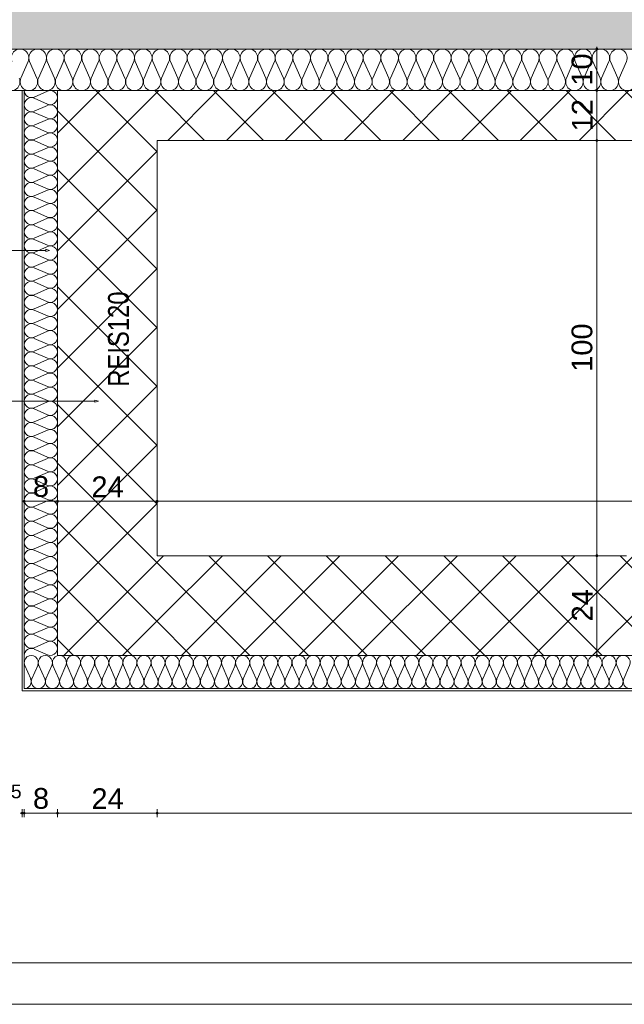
# Paper-space layout 'AD-06. DETAL KANAŁU UPUSTOWEGO ZEWNĘTRZNEGO' of a CAD drawing. Header units: millimetres. Extents: x 0 to 900, y 0 to 600.
# Tile 15 of 24: x 715 to 788, y 171 to 289. Entities that reach past the tile are written whole.
import ezdxf
from ezdxf.xclip import XClip

# ---------------------------------------------------------------- set-up
doc = ezdxf.new("R2010")
doc.units = ezdxf.units.MM
doc.header["$MEASUREMENT"] = 0
doc.header["$XCLIPFRAME"] = 0
for name, color, linetype, lineweight in [('0_Nr_pióra__1', 7, 'Continuous', 20), ('A_ściany proj_Nr_pióra__1', 7, 'Continuous', 20), ('A_ściany_Nr_pióra__1', 7, 'Continuous', 20)]:
    doc.layers.add(name, color=color, linetype=linetype, lineweight=lineweight)
for name, color, linetype, lineweight, true_color in [('0_Nr_pióra__6', 7, 'Continuous', 13, 0xa9a9a9), ('A_fundamenty_Nr_pióra__9', 7, 'Continuous', 13, 0xadadad), ('A_opisy EN_Nr_pióra__170', 7, 'Continuous', 5, 0x1c1c1c), ('A_opisy EN_Nr_pióra__7', 7, 'Continuous', 18, 0x171717), ('A_ppoż_Nr_pióra__8', 7, 'Continuous', 13, 0x4c4c4c), ('A_sciany_Nr_pióra__10', 7, 'Continuous', 13, 0x4b4b4b), ('A_ściany proj_Nr_pióra__10', 7, 'Continuous', 13, 0x4b4b4b)]:
    doc.layers.add(name, color=color, linetype=linetype, lineweight=lineweight, true_color=true_color)
for name, color, linetype in [('A_podrys', 7, 'Continuous'), ('A_ściany', 7, 'Continuous'), ('A_ściany proj', 7, 'Continuous')]:
    doc.layers.add(name, color=color, linetype=linetype)
doc.styles.add('STYL_AUTOMATYCZNY_1', font='arial.ttf')
doc.styles.add('STYL_AUTOMATYCZNY_2', font='ARIALN.TTF')
pattern_1 = [(45, (-11929.0714, -6928.695), (-3.5355339, 3.5355339), []), (135, (-11929.0714, -6928.695), (3.5355339, 3.5355339), [])]

# ---------------------------------------------------------------- blocks, each defined once
blk = doc.blocks.new('Rysunek_2_2', base_point=(-11929.07, -6928.69))
at = {"linetype": 'Continuous', "lineweight": 0, "true_color": 0xa9a9a9}
for points in [[(784.5, 285.51), (784.51, 285.46), (784.54, 285.42), (784.58, 285.39), (784.63, 285.38), (784.68, 285.39), (784.72, 285.42), (784.74, 285.46), (784.75, 285.51), (784.74, 285.55), (784.72, 285.59), (784.68, 285.62), (784.63, 285.63), (784.58, 285.62), (784.54, 285.59), (784.51, 285.55)], [(784.5, 280.51), (784.51, 280.46), (784.54, 280.42), (784.58, 280.39), (784.63, 280.38), (784.68, 280.39), (784.72, 280.42), (784.74, 280.46), (784.75, 280.51), (784.74, 280.55), (784.72, 280.59), (784.68, 280.62), (784.63, 280.63), (784.58, 280.62), (784.54, 280.59), (784.51, 280.55)], [(784.5, 274.51), (784.51, 274.46), (784.54, 274.42), (784.58, 274.39), (784.63, 274.38), (784.68, 274.39), (784.72, 274.42), (784.74, 274.46), (784.75, 274.51), (784.74, 274.55), (784.72, 274.59), (784.68, 274.62), (784.63, 274.63), (784.58, 274.62), (784.54, 274.59), (784.51, 274.55)], [(715.59, 231.06), (715.6, 231.02), (715.63, 230.98), (715.67, 230.95), (715.72, 230.94), (715.77, 230.95), (715.81, 230.98), (715.84, 231.02), (715.84, 231.06), (715.84, 231.11), (715.81, 231.15), (715.77, 231.18), (715.72, 231.19), (715.67, 231.18), (715.63, 231.15), (715.6, 231.11)], [(719.59, 231.06), (719.6, 231.02), (719.63, 230.98), (719.67, 230.95), (719.72, 230.94), (719.77, 230.95), (719.81, 230.98), (719.84, 231.02), (719.84, 231.06), (719.84, 231.11), (719.81, 231.15), (719.77, 231.18), (719.72, 231.19), (719.67, 231.18), (719.63, 231.15), (719.6, 231.11)], [(731.59, 231.06), (731.6, 231.02), (731.63, 230.98), (731.67, 230.95), (731.72, 230.94), (731.77, 230.95), (731.81, 230.98), (731.84, 231.02), (731.84, 231.06), (731.84, 231.11), (731.81, 231.15), (731.77, 231.18), (731.72, 231.19), (731.67, 231.18), (731.63, 231.15), (731.6, 231.11)], [(784.5, 224.51), (784.51, 224.46), (784.54, 224.42), (784.58, 224.39), (784.63, 224.38), (784.68, 224.39), (784.72, 224.42), (784.74, 224.46), (784.75, 224.51), (784.74, 224.55), (784.72, 224.59), (784.68, 224.62), (784.63, 224.63), (784.58, 224.62), (784.54, 224.59), (784.51, 224.55)], [(784.5, 212.51), (784.51, 212.46), (784.54, 212.42), (784.58, 212.39), (784.63, 212.38), (784.68, 212.39), (784.72, 212.42), (784.74, 212.46), (784.75, 212.51), (784.74, 212.55), (784.72, 212.59), (784.68, 212.62), (784.63, 212.63), (784.58, 212.62), (784.54, 212.59), (784.51, 212.55)], [(715.34, 193.51), (715.35, 193.46), (715.38, 193.42), (715.42, 193.4), (715.47, 193.39), (715.52, 193.4), (715.56, 193.42), (715.59, 193.46), (715.59, 193.51), (715.59, 193.56), (715.56, 193.6), (715.52, 193.63), (715.47, 193.64), (715.42, 193.63), (715.38, 193.6), (715.35, 193.56)], [(715.59, 193.51), (715.6, 193.46), (715.63, 193.42), (715.67, 193.4), (715.72, 193.39), (715.77, 193.4), (715.81, 193.42), (715.84, 193.46), (715.84, 193.51), (715.84, 193.56), (715.81, 193.6), (715.77, 193.63), (715.72, 193.64), (715.67, 193.63), (715.63, 193.6), (715.6, 193.56)], [(719.59, 193.51), (719.6, 193.46), (719.63, 193.42), (719.67, 193.4), (719.72, 193.39), (719.77, 193.4), (719.81, 193.42), (719.84, 193.46), (719.84, 193.51), (719.84, 193.56), (719.81, 193.6), (719.77, 193.63), (719.72, 193.64), (719.67, 193.63), (719.63, 193.6), (719.6, 193.56)], [(731.59, 193.51), (731.6, 193.46), (731.63, 193.42), (731.67, 193.4), (731.72, 193.39), (731.77, 193.4), (731.81, 193.42), (731.84, 193.46), (731.84, 193.51), (731.84, 193.56), (731.81, 193.6), (731.77, 193.63), (731.72, 193.64), (731.67, 193.63), (731.63, 193.6), (731.6, 193.56)]]:
    blk.add_hatch(color=253, dxfattribs=at).paths.add_polyline_path(points)
at = {"layer": 'A_ściany', "linetype": 'Continuous', "lineweight": 0, "true_color": 0x000000}
blk.add_hatch(color=18, dxfattribs=at).paths.add_polyline_path([(704.72, 285.51), (849.72, 285.51), (849.72, 298.01), (717.22, 298.01)])
at = {"layer": 'A_ściany proj', "linetype": 'Continuous', "lineweight": 0, "true_color": 0x4b4b4b}
h = blk.add_hatch(dxfattribs=at)
h.set_pattern_fill('concrete_block_0002', color=251, style=0, pattern_type=2)
h.set_pattern_definition(pattern_1)
h.paths.add_polyline_path([(731.72, 212.51), (731.72, 280.51), (719.72, 280.51), (719.72, 212.51)])
h = blk.add_hatch(dxfattribs=at)
h.set_pattern_fill('concrete_block_0002', color=251, style=0, pattern_type=2)
h.set_pattern_definition(pattern_1)
h.paths.add_polyline_path([(731.72, 280.51), (731.72, 274.51), (849.72, 274.51), (849.72, 280.51)])
h = blk.add_hatch(dxfattribs=at)
h.set_pattern_fill('concrete_block_0002', color=251, style=0, pattern_type=2)
h.set_pattern_definition(pattern_1)
h.paths.add_polyline_path([(849.72, 224.51), (731.72, 224.51), (731.72, 212.51), (849.72, 212.51)])
at = {"layer": '0_Nr_pióra__6', "color": 253, "linetype": 'Continuous', "lineweight": 13, "ltscale": 0.05, "true_color": 0xa9a9a9}
for p, q in [((784.63, 285.63), (784.63, 285.76)), ((784.5, 285.51), (784.16, 285.51)), ((784.63, 280.63), (784.63, 285.38)), ((785.1, 285.51), (784.75, 285.51)), ((784.5, 280.51), (784.16, 280.51)), ((784.63, 274.63), (784.63, 280.38)), ((785.1, 280.51), (784.75, 280.51)), ((784.5, 274.51), (784.16, 274.51)), ((784.63, 224.63), (784.63, 274.38)), ((785.1, 274.51), (784.75, 274.51)), ((715.72, 231.19), (715.72, 231.53)), ((719.72, 231.19), (719.72, 231.53)), ((731.72, 231.19), (731.72, 231.53)), ((715.47, 231.06), (715.59, 231.06)), ((715.72, 230.6), (715.72, 230.94)), ((715.84, 231.06), (719.59, 231.06)), ((719.72, 230.6), (719.72, 230.94)), ((719.84, 231.06), (731.59, 231.06)), ((731.72, 230.6), (731.72, 230.94)), ((731.84, 231.06), (849.59, 231.06)), ((784.5, 224.51), (784.16, 224.51)), ((784.63, 212.63), (784.63, 224.38)), ((785.1, 224.51), (784.75, 224.51)), ((784.5, 212.51), (784.16, 212.51)), ((784.63, 212.26), (784.63, 212.38)), ((785.1, 212.51), (784.75, 212.51)), ((715.22, 193.51), (715.34, 193.51)), ((715.47, 193.64), (715.47, 193.98)), ((715.47, 193.51), (715.59, 193.51)), ((715.47, 193.04), (715.47, 193.39)), ((715.72, 193.64), (715.72, 193.98)), ((715.72, 193.04), (715.72, 193.39)), ((715.84, 193.51), (719.59, 193.51)), ((719.72, 193.64), (719.72, 193.98)), ((719.72, 193.04), (719.72, 193.39)), ((719.84, 193.51), (731.59, 193.51)), ((731.72, 193.64), (731.72, 193.98)), ((731.72, 193.04), (731.72, 193.39)), ((731.84, 193.51), (849.59, 193.51))]:
    blk.add_line(p, q, dxfattribs=at)
for centre in [(784.63, 285.51), (784.63, 280.51), (784.63, 274.51), (715.72, 231.06), (719.72, 231.06), (731.72, 231.06), (784.63, 224.51), (784.63, 212.51), (715.47, 193.51), (715.72, 193.51), (719.72, 193.51), (731.72, 193.51)]:
    blk.add_circle(centre, 0.125, dxfattribs=at)
at = {"layer": 'A_fundamenty_Nr_pióra__9', "color": 253, "linetype": 'Continuous', "lineweight": 13, "ltscale": 0.05, "true_color": 0xadadad}
for p, q in [((691.47, 285.51), (856.47, 285.51)), ((856.47, 285.51), (696.47, 285.51)), ((696.47, 175.51), (856.47, 175.51)), ((856.47, 170.51), (691.47, 170.51))]:
    blk.add_line(p, q, dxfattribs=at)
at = {"layer": 'A_opisy EN_Nr_pióra__170', "color": 250, "linetype": 'Continuous', "lineweight": 5, "ltscale": 0.05, "true_color": 0x1c1c1c}
for p, q in [((718.31, 261.27), (711.09, 261.27)), ((724.21, 243.11), (711.09, 243.11))]:
    blk.add_line(p, q, dxfattribs=at)
at = {"layer": 'A_opisy EN_Nr_pióra__7', "color": 250, "linetype": 'Continuous', "lineweight": 18, "ltscale": 0.05, "true_color": 0x171717}
for p, q in [((718.31, 261.15), (718.31, 261.4)), ((718.77, 261.27), (718.31, 261.4)), ((718.77, 261.27), (718.31, 261.15)), ((724.21, 242.98), (724.21, 243.23)), ((724.68, 243.11), (724.21, 243.23)), ((724.68, 243.11), (724.21, 242.98))]:
    blk.add_line(p, q, dxfattribs=at)
at = {"layer": 'A_sciany_Nr_pióra__10', "color": 251, "linetype": 'Continuous', "lineweight": 13, "ltscale": 0.05, "true_color": 0x4b4b4b}
for p, q in [((716.19, 284.02), (715.31, 282)), ((717.25, 282), (716.37, 284.02)), ((718.31, 284.02), (717.43, 282)), ((719.37, 282), (718.49, 284.02)), ((720.43, 284.02), (719.55, 282)), ((721.49, 282), (720.61, 284.02)), ((722.55, 284.02), (721.67, 282)), ((723.61, 282), (722.73, 284.02)), ((724.67, 284.02), (723.78, 282)), ((725.72, 282), (724.84, 284.02)), ((726.78, 284.02), (725.9, 282)), ((727.84, 282), (726.96, 284.02)), ((728.9, 284.02), (728.02, 282)), ((729.96, 282), (729.08, 284.02)), ((731.02, 284.02), (730.14, 282)), ((732.08, 282), (731.2, 284.02)), ((733.14, 284.02), (732.26, 282)), ((734.2, 282), (733.32, 284.02)), ((735.26, 284.02), (734.37, 282)), ((736.31, 282), (735.43, 284.02)), ((737.37, 284.02), (736.49, 282)), ((738.43, 282), (737.55, 284.02)), ((739.49, 284.02), (738.61, 282)), ((740.55, 282), (739.67, 284.02)), ((741.61, 284.02), (740.73, 282)), ((742.67, 282), (741.79, 284.02)), ((743.73, 284.02), (742.85, 282)), ((744.79, 282), (743.91, 284.02)), ((745.85, 284.02), (744.96, 282)), ((746.91, 282), (746.02, 284.02)), ((747.96, 284.02), (747.08, 282)), ((749.02, 282), (748.14, 284.02)), ((750.08, 284.02), (749.2, 282)), ((751.14, 282), (750.26, 284.02)), ((752.2, 284.02), (751.32, 282)), ((753.26, 282), (752.38, 284.02)), ((754.32, 284.02), (753.44, 282)), ((755.38, 282), (754.5, 284.02)), ((756.44, 284.02), (755.56, 282)), ((757.5, 282), (756.61, 284.02)), ((758.55, 284.02), (757.67, 282)), ((759.61, 282), (758.73, 284.02)), ((760.67, 284.02), (759.79, 282)), ((761.73, 282), (760.85, 284.02)), ((762.79, 284.02), (761.91, 282)), ((763.85, 282), (762.97, 284.02)), ((764.91, 284.02), (764.03, 282)), ((765.97, 282), (765.09, 284.02)), ((767.03, 284.02), (766.15, 282)), ((768.09, 282), (767.2, 284.02)), ((769.14, 284.02), (768.26, 282)), ((770.2, 282), (769.32, 284.02)), ((771.26, 284.02), (770.38, 282)), ((772.32, 282), (771.44, 284.02)), ((773.38, 284.02), (772.5, 282)), ((774.44, 282), (773.56, 284.02)), ((775.5, 284.02), (774.62, 282)), ((776.56, 282), (775.68, 284.02)), ((777.62, 284.02), (776.74, 282)), ((778.68, 282), (777.79, 284.02)), ((779.73, 284.02), (778.85, 282)), ((780.79, 282), (779.91, 284.02)), ((781.85, 284.02), (780.97, 282)), ((782.91, 282), (782.03, 284.02)), ((783.97, 284.02), (783.09, 282)), ((785.03, 282), (784.15, 284.02)), ((786.09, 284.02), (785.21, 282)), ((787.15, 282), (786.27, 284.02)), ((788.21, 284.02), (787.33, 282)), ((716.91, 279.73), (718.53, 280.43)), ((718.53, 278.88), (716.91, 279.58)), ((716.91, 278.03), (718.53, 278.73)), ((718.53, 277.18), (716.91, 277.88)), ((716.91, 276.33), (718.53, 277.03)), ((718.53, 275.48), (716.91, 276.18)), ((716.91, 274.63), (718.53, 275.33)), ((718.53, 273.78), (716.91, 274.48)), ((716.91, 272.93), (718.53, 273.63)), ((718.53, 272.08), (716.91, 272.78)), ((716.91, 271.23), (718.53, 271.93)), ((718.53, 270.38), (716.91, 271.08)), ((716.91, 269.53), (718.53, 270.23)), ((718.53, 268.68), (716.91, 269.38)), ((716.91, 267.83), (718.53, 268.53)), ((718.53, 266.98), (716.91, 267.68)), ((716.91, 266.13), (718.53, 266.83)), ((718.53, 265.28), (716.91, 265.98)), ((716.91, 264.43), (718.53, 265.13)), ((718.53, 263.58), (716.91, 264.28)), ((716.91, 262.73), (718.53, 263.43)), ((718.53, 261.88), (716.91, 262.58)), ((716.91, 261.03), (718.53, 261.73)), ((718.53, 260.18), (716.91, 260.88)), ((716.91, 259.33), (718.53, 260.03)), ((718.53, 258.48), (716.91, 259.18)), ((716.91, 257.63), (718.53, 258.33)), ((718.53, 256.78), (716.91, 257.48)), ((716.91, 255.93), (718.53, 256.63)), ((718.53, 255.08), (716.91, 255.78)), ((716.91, 254.23), (718.53, 254.93)), ((718.53, 253.38), (716.91, 254.08)), ((716.91, 252.53), (718.53, 253.23)), ((718.53, 251.68), (716.91, 252.38)), ((716.91, 250.83), (718.53, 251.53)), ((718.53, 249.98), (716.91, 250.68)), ((716.91, 249.13), (718.53, 249.83)), ((718.53, 248.28), (716.91, 248.98)), ((716.91, 247.43), (718.53, 248.13)), ((718.53, 246.58), (716.91, 247.28)), ((716.91, 245.73), (718.53, 246.43)), ((718.53, 244.88), (716.91, 245.58)), ((716.91, 244.03), (718.53, 244.73)), ((718.53, 243.18), (716.91, 243.88)), ((716.91, 242.33), (718.53, 243.03)), ((718.53, 241.48), (716.91, 242.18)), ((716.91, 240.63), (718.53, 241.33)), ((718.53, 239.78), (716.91, 240.48)), ((716.91, 238.93), (718.53, 239.63)), ((718.53, 238.08), (716.91, 238.78)), ((716.91, 237.23), (718.53, 237.93)), ((718.53, 236.38), (716.91, 237.08)), ((716.91, 235.53), (718.53, 236.23)), ((718.53, 234.68), (716.91, 235.38)), ((716.91, 233.83), (718.53, 234.53)), ((718.53, 232.98), (716.91, 233.68)), ((716.91, 232.13), (718.53, 232.83)), ((718.53, 231.28), (716.91, 231.98)), ((716.91, 230.43), (718.53, 231.13)), ((718.53, 229.58), (716.91, 230.28)), ((716.91, 228.73), (718.53, 229.43)), ((718.53, 227.88), (716.91, 228.58)), ((716.91, 227.03), (718.53, 227.73)), ((718.53, 226.18), (716.91, 226.88)), ((716.91, 225.33), (718.53, 226.03)), ((718.53, 224.48), (716.91, 225.18)), ((716.91, 223.63), (718.53, 224.33)), ((718.53, 222.78), (716.91, 223.48)), ((716.91, 221.93), (718.53, 222.63)), ((718.53, 221.08), (716.91, 221.78)), ((716.91, 220.23), (718.53, 220.93)), ((718.53, 219.38), (716.91, 220.08)), ((716.91, 218.53), (718.53, 219.23)), ((718.53, 217.68), (716.91, 218.38)), ((716.91, 216.83), (718.53, 217.53)), ((718.53, 215.98), (716.91, 216.68)), ((716.91, 215.13), (718.53, 215.83)), ((718.53, 214.28), (716.91, 214.98)), ((716.91, 213.43), (718.53, 214.13)), ((718.53, 212.58), (716.91, 213.28)), ((715.79, 211.31), (716.5, 209.7)), ((716.64, 209.7), (717.34, 211.31)), ((717.49, 211.31), (718.19, 209.7)), ((718.34, 209.7), (719.04, 211.31)), ((719.18, 211.31), (719.89, 209.7)), ((720.03, 209.7), (720.74, 211.31)), ((720.88, 211.31), (721.59, 209.7)), ((721.73, 209.7), (722.43, 211.31)), ((722.58, 211.31), (723.28, 209.7)), ((723.42, 209.7), (724.13, 211.31)), ((724.27, 211.31), (724.98, 209.7)), ((725.12, 209.7), (725.83, 211.31)), ((725.97, 211.31), (726.67, 209.7)), ((726.82, 209.7), (727.52, 211.31)), ((727.66, 211.31), (728.37, 209.7)), ((728.51, 209.7), (729.22, 211.31)), ((729.36, 211.31), (730.07, 209.7)), ((730.21, 209.7), (730.91, 211.31)), ((731.06, 211.31), (731.76, 209.7)), ((731.9, 209.7), (732.61, 211.31)), ((732.75, 211.31), (733.46, 209.7)), ((733.6, 209.7), (734.31, 211.31)), ((734.45, 211.31), (735.15, 209.7)), ((735.3, 209.7), (736, 211.31)), ((736.15, 211.31), (736.85, 209.7)), ((736.99, 209.7), (737.7, 211.31)), ((737.84, 211.31), (738.55, 209.7)), ((738.69, 209.7), (739.4, 211.31)), ((739.54, 211.31), (740.24, 209.7)), ((740.39, 209.7), (741.09, 211.31)), ((741.23, 211.31), (741.94, 209.7)), ((742.08, 209.7), (742.79, 211.31)), ((742.93, 211.31), (743.64, 209.7)), ((743.78, 209.7), (744.48, 211.31)), ((744.63, 211.31), (745.33, 209.7)), ((745.47, 209.7), (746.18, 211.31)), ((746.32, 211.31), (747.03, 209.7)), ((747.17, 209.7), (747.88, 211.31)), ((748.02, 211.31), (748.72, 209.7)), ((748.87, 209.7), (749.57, 211.31)), ((749.72, 211.31), (750.42, 209.7)), ((750.56, 209.7), (751.27, 211.31)), ((751.41, 211.31), (752.12, 209.7)), ((752.26, 209.7), (752.96, 211.31)), ((753.11, 211.31), (753.81, 209.7)), ((753.96, 209.7), (754.66, 211.31)), ((754.8, 211.31), (755.51, 209.7)), ((755.65, 209.7), (756.36, 211.31)), ((756.5, 211.31), (757.21, 209.7)), ((757.35, 209.7), (758.05, 211.31)), ((758.2, 211.31), (758.9, 209.7)), ((759.04, 209.7), (759.75, 211.31)), ((759.89, 211.31), (760.6, 209.7)), ((760.74, 209.7), (761.45, 211.31)), ((761.59, 211.31), (762.29, 209.7)), ((762.44, 209.7), (763.14, 211.31)), ((763.28, 211.31), (763.99, 209.7)), ((764.13, 209.7), (764.84, 211.31)), ((764.98, 211.31), (765.69, 209.7)), ((765.83, 209.7), (766.53, 211.31)), ((766.68, 211.31), (767.38, 209.7)), ((767.53, 209.7), (768.23, 211.31)), ((768.37, 211.31), (769.08, 209.7)), ((769.22, 209.7), (769.93, 211.31)), ((770.07, 211.31), (770.78, 209.7)), ((770.92, 209.7), (771.62, 211.31)), ((771.77, 211.31), (772.47, 209.7)), ((772.61, 209.7), (773.32, 211.31)), ((773.46, 211.31), (774.17, 209.7)), ((774.31, 209.7), (775.02, 211.31)), ((775.16, 211.31), (775.86, 209.7)), ((776.01, 209.7), (776.71, 211.31)), ((776.85, 211.31), (777.56, 209.7)), ((777.7, 209.7), (778.41, 211.31)), ((778.55, 211.31), (779.26, 209.7)), ((779.4, 209.7), (780.1, 211.31)), ((780.25, 211.31), (780.95, 209.7)), ((781.09, 209.7), (781.8, 211.31)), ((781.94, 211.31), (782.65, 209.7)), ((782.79, 209.7), (783.5, 211.31)), ((783.64, 211.31), (784.34, 209.7)), ((784.49, 209.7), (785.19, 211.31)), ((785.34, 211.31), (786.04, 209.7)), ((786.18, 209.7), (786.89, 211.31)), ((787.03, 211.31), (787.74, 209.7)), ((787.88, 209.7), (788.59, 211.31))]:
    blk.add_line(p, q, dxfattribs=at)
for centre, major_axis, ratio, start_param, end_param in [((715.22, 284.44), (0, 1.06), 0.995891, 4.299595, 8.266775), ((717.34, 284.44), (0, 1.06), 0.995891, 4.299595, 8.266775), ((719.46, 284.44), (0, 1.06), 0.995891, 4.299595, 8.266775), ((721.58, 284.44), (0, 1.06), 0.995891, 4.299595, 8.266775), ((723.7, 284.44), (0, 1.06), 0.995891, 4.299595, 8.266775), ((725.81, 284.44), (0, 1.06), 0.995891, 4.299595, 8.266775), ((727.93, 284.44), (0, 1.06), 0.995891, 4.299595, 8.266775), ((730.05, 284.44), (0, 1.06), 0.995891, 4.299595, 8.266775), ((732.17, 284.44), (0, 1.06), 0.995891, 4.299595, 8.266775), ((734.29, 284.44), (0, 1.06), 0.995891, 4.299595, 8.266775), ((736.4, 284.44), (0, 1.06), 0.995891, 4.299595, 8.266775), ((738.52, 284.44), (0, 1.06), 0.995891, 4.299595, 8.266775), ((740.64, 284.44), (0, 1.06), 0.995891, 4.299595, 8.266775), ((742.76, 284.44), (0, 1.06), 0.995891, 4.299595, 8.266775), ((744.88, 284.44), (0, 1.06), 0.995891, 4.299595, 8.266775), ((746.99, 284.44), (0, 1.06), 0.995891, 4.299595, 8.266775), ((749.11, 284.44), (0, 1.06), 0.995891, 4.299595, 8.266775), ((751.23, 284.44), (0, 1.06), 0.995891, 4.299595, 8.266775), ((753.35, 284.44), (0, 1.06), 0.995891, 4.299595, 8.266775), ((755.47, 284.44), (0, 1.06), 0.995891, 4.299595, 8.266775), ((757.58, 284.44), (0, 1.06), 0.995891, 4.299595, 8.266775), ((759.7, 284.44), (0, 1.06), 0.995891, 4.299595, 8.266775), ((761.82, 284.44), (0, 1.06), 0.995891, 4.299595, 8.266775), ((763.94, 284.44), (0, 1.06), 0.995891, 4.299595, 8.266775), ((766.06, 284.44), (0, 1.06), 0.995891, 4.299595, 8.266775), ((768.17, 284.44), (0, 1.06), 0.995891, 4.299595, 8.266775), ((770.29, 284.44), (0, 1.06), 0.995891, 4.299595, 8.266775), ((772.41, 284.44), (0, 1.06), 0.995891, 4.299595, 8.266775), ((774.53, 284.44), (0, 1.06), 0.995891, 4.299595, 8.266775), ((776.65, 284.44), (0, 1.06), 0.995891, 4.299595, 8.266775), ((778.76, 284.44), (0, 1.06), 0.995891, 4.299595, 8.266775), ((780.88, 284.44), (0, 1.06), 0.995891, 4.299595, 8.266775), ((783, 284.44), (0, 1.06), 0.995891, 4.299595, 8.266775), ((785.12, 284.44), (0, 1.06), 0.995891, 4.299595, 8.266775), ((787.24, 284.44), (0, 1.06), 0.995891, 4.299595, 8.266775), ((714.16, 281.57), (0, 1.06), 0.995891, 1.158003, 5.125182), ((716.28, 281.57), (0, 1.06), 0.995891, 1.158003, 5.125182), ((718.4, 281.57), (0, 1.06), 0.995891, 1.158003, 5.125182), ((720.52, 281.57), (0, 1.06), 0.995891, 1.158003, 5.125182), ((722.64, 281.57), (0, 1.06), 0.995891, 1.158003, 5.125182), ((724.75, 281.57), (0, 1.06), 0.995891, 1.158003, 5.125182), ((726.87, 281.57), (0, 1.06), 0.995891, 1.158003, 5.125182), ((728.99, 281.57), (0, 1.06), 0.995891, 1.158003, 5.125182), ((731.11, 281.57), (0, 1.06), 0.995891, 1.158003, 5.125182), ((733.23, 281.57), (0, 1.06), 0.995891, 1.158003, 5.125182), ((735.34, 281.57), (0, 1.06), 0.995891, 1.158003, 5.125182), ((737.46, 281.57), (0, 1.06), 0.995891, 1.158003, 5.125182), ((739.58, 281.57), (0, 1.06), 0.995891, 1.158003, 5.125182), ((741.7, 281.57), (0, 1.06), 0.995891, 1.158003, 5.125182), ((743.82, 281.57), (0, 1.06), 0.995891, 1.158003, 5.125182), ((745.94, 281.57), (0, 1.06), 0.995891, 1.158003, 5.125182), ((748.05, 281.57), (0, 1.06), 0.995891, 1.158003, 5.125182), ((750.17, 281.57), (0, 1.06), 0.995891, 1.158003, 5.125182), ((752.29, 281.57), (0, 1.06), 0.995891, 1.158003, 5.125182), ((754.41, 281.57), (0, 1.06), 0.995891, 1.158003, 5.125182), ((756.53, 281.57), (0, 1.06), 0.995891, 1.158003, 5.125182), ((758.64, 281.57), (0, 1.06), 0.995891, 1.158003, 5.125182), ((760.76, 281.57), (0, 1.06), 0.995891, 1.158003, 5.125182), ((762.88, 281.57), (0, 1.06), 0.995891, 1.158003, 5.125182), ((765, 281.57), (0, 1.06), 0.995891, 1.158003, 5.125182), ((767.12, 281.57), (0, 1.06), 0.995891, 1.158003, 5.125182), ((769.23, 281.57), (0, 1.06), 0.995891, 1.158003, 5.125182), ((771.35, 281.57), (0, 1.06), 0.995891, 1.158003, 5.125182), ((773.47, 281.57), (0, 1.06), 0.995891, 1.158003, 5.125182), ((775.59, 281.57), (0, 1.06), 0.995891, 1.158003, 5.125182), ((777.71, 281.57), (0, 1.06), 0.995891, 1.158003, 5.125182), ((779.82, 281.57), (0, 1.06), 0.995891, 1.158003, 5.125182), ((781.94, 281.57), (0, 1.06), 0.995891, 1.158003, 5.125182), ((784.06, 281.57), (0, 1.06), 0.995891, 1.158003, 5.125182), ((786.18, 281.57), (0, 1.06), 0.995891, 1.158003, 5.125182), ((788.3, 281.57), (0, 1.06), 0.995891, 1.158003, 5.125182), ((716.57, 280.51), (0.851, 0), 0.999163, 3.141593, 5.125182), ((718.87, 279.66), (0.851, 0), 0.999163, 4.299595, 8.266775), ((716.57, 278.81), (0.851, 0), 0.999163, 1.158003, 5.125182), ((718.87, 277.96), (0.851, 0), 0.999163, 4.299595, 8.266775), ((716.57, 277.11), (0.851, 0), 0.999163, 1.158003, 5.125182), ((716.57, 275.41), (0.851, 0), 0.999163, 1.158003, 5.125182), ((718.87, 276.26), (0.851, 0), 0.999163, 4.299595, 8.266775), ((718.87, 274.56), (0.851, 0), 0.999163, 4.299595, 8.266775), ((716.57, 273.71), (0.851, 0), 0.999163, 1.158003, 5.125182), ((716.57, 272.01), (0.851, 0), 0.999163, 1.158003, 5.125182), ((718.87, 272.86), (0.851, 0), 0.999163, 4.299595, 8.266775), ((718.87, 271.16), (0.851, 0), 0.999163, 4.299595, 8.266775), ((716.57, 270.31), (0.851, 0), 0.999163, 1.158003, 5.125182), ((718.87, 269.46), (0.851, 0), 0.999163, 4.299595, 8.266775), ((716.57, 268.61), (0.851, 0), 0.999163, 1.158003, 5.125182), ((718.87, 267.76), (0.851, 0), 0.999163, 4.299595, 8.266775), ((716.57, 266.91), (0.851, 0), 0.999163, 1.158003, 5.125182), ((718.87, 266.06), (0.851, 0), 0.999163, 4.299595, 8.266775), ((716.57, 265.21), (0.851, 0), 0.999163, 1.158003, 5.125182), ((716.57, 263.51), (0.851, 0), 0.999163, 1.158003, 5.125182), ((718.87, 264.36), (0.851, 0), 0.999163, 4.299595, 8.266775), ((718.87, 262.66), (0.851, 0), 0.999163, 4.299595, 8.266775), ((716.57, 261.81), (0.851, 0), 0.999163, 1.158003, 5.125182), ((716.57, 260.11), (0.851, 0), 0.999163, 1.158003, 5.125182), ((718.87, 260.96), (0.851, 0), 0.999163, 4.299595, 8.266775), ((718.87, 259.26), (0.851, 0), 0.999163, 4.299595, 8.266775), ((716.57, 258.41), (0.851, 0), 0.999163, 1.158003, 5.125182), ((718.87, 257.56), (0.851, 0), 0.999163, 4.299595, 8.266775), ((716.57, 256.71), (0.851, 0), 0.999163, 1.158003, 5.125182), ((718.87, 255.86), (0.851, 0), 0.999163, 4.299595, 8.266775), ((716.57, 255.01), (0.851, 0), 0.999163, 1.158003, 5.125182), ((718.87, 254.16), (0.851, 0), 0.999163, 4.299595, 8.266775), ((716.57, 253.31), (0.851, 0), 0.999163, 1.158003, 5.125182), ((716.57, 251.61), (0.851, 0), 0.999163, 1.158003, 5.125182), ((718.87, 252.46), (0.851, 0), 0.999163, 4.299595, 8.266775), ((718.87, 250.76), (0.851, 0), 0.999163, 4.299595, 8.266775), ((716.57, 249.91), (0.851, 0), 0.999163, 1.158003, 5.125182), ((716.57, 248.21), (0.851, 0), 0.999163, 1.158003, 5.125182), ((718.87, 249.06), (0.851, 0), 0.999163, 4.299595, 8.266775), ((718.87, 247.36), (0.851, 0), 0.999163, 4.299595, 8.266775), ((716.57, 246.51), (0.851, 0), 0.999163, 1.158003, 5.125182), ((718.87, 245.66), (0.851, 0), 0.999163, 4.299595, 8.266775), ((716.57, 244.81), (0.851, 0), 0.999163, 1.158003, 5.125182), ((718.87, 243.96), (0.851, 0), 0.999163, 4.299595, 8.266775), ((716.57, 243.11), (0.851, 0), 0.999163, 1.158003, 5.125182), ((718.87, 242.26), (0.851, 0), 0.999163, 4.299595, 8.266775), ((716.57, 241.41), (0.851, 0), 0.999163, 1.158003, 5.125182), ((716.57, 239.71), (0.851, 0), 0.999163, 1.158003, 5.125182), ((718.87, 240.56), (0.851, 0), 0.999163, 4.299595, 8.266775), ((718.87, 238.86), (0.851, 0), 0.999163, 4.299595, 8.266775), ((716.57, 238.01), (0.851, 0), 0.999163, 1.158003, 5.125182), ((716.57, 236.31), (0.851, 0), 0.999163, 1.158003, 5.125182), ((718.87, 237.16), (0.851, 0), 0.999163, 4.299595, 8.266775), ((718.87, 235.46), (0.851, 0), 0.999163, 4.299595, 8.266775), ((716.57, 234.61), (0.851, 0), 0.999163, 1.158003, 5.125182), ((716.57, 232.91), (0.851, 0), 0.999163, 1.158003, 5.125182), ((718.87, 233.76), (0.851, 0), 0.999163, 4.299595, 8.266775), ((718.87, 232.06), (0.851, 0), 0.999163, 4.299595, 8.266775), ((716.57, 231.21), (0.851, 0), 0.999163, 1.158003, 5.125182), ((718.87, 230.36), (0.851, 0), 0.999163, 4.299595, 8.266775), ((716.57, 229.51), (0.851, 0), 0.999163, 1.158003, 5.125182), ((718.87, 228.66), (0.851, 0), 0.999163, 4.299595, 8.266775), ((716.57, 227.81), (0.851, 0), 0.999163, 1.158003, 5.125182), ((718.87, 226.96), (0.851, 0), 0.999163, 4.299595, 8.266775), ((716.57, 226.11), (0.851, 0), 0.999163, 1.158003, 5.125182), ((716.57, 224.41), (0.851, 0), 0.999163, 1.158003, 5.125182), ((718.87, 225.26), (0.851, 0), 0.999163, 4.299595, 8.266775), ((718.87, 223.56), (0.851, 0), 0.999163, 4.299595, 8.266775), ((716.57, 222.71), (0.851, 0), 0.999163, 1.158003, 5.125182), ((716.57, 221.01), (0.851, 0), 0.999163, 1.158003, 5.125182), ((718.87, 221.86), (0.851, 0), 0.999163, 4.299595, 8.266775), ((718.87, 220.16), (0.851, 0), 0.999163, 4.299595, 8.266775), ((716.57, 219.31), (0.851, 0), 0.999163, 1.158003, 5.125182), ((718.87, 218.46), (0.851, 0), 0.999163, 4.299595, 8.266775), ((716.57, 217.61), (0.851, 0), 0.999163, 1.158003, 5.125182), ((718.87, 216.76), (0.851, 0), 0.999163, 4.299595, 8.266775), ((716.57, 215.91), (0.851, 0), 0.999163, 1.158003, 5.125182), ((718.87, 215.06), (0.851, 0), 0.999163, 4.299595, 8.266775), ((716.57, 214.21), (0.851, 0), 0.999163, 1.158003, 5.125182), ((716.57, 212.51), (0.851, 0), 0.999163, 1.158003, 3.141592), ((718.87, 213.36), (0.851, 0), 0.999163, 4.299595, 8.266775), ((716.57, 211.65), (0, 0.851), 0.996931, 4.299595, 8.266775), ((718.26, 211.65), (0, 0.851), 0.996931, 4.299595, 8.266775), ((719.96, 211.65), (0, 0.851), 0.996931, 4.299595, 8.266775), ((721.66, 211.65), (0, 0.851), 0.996931, 4.299595, 8.266775), ((723.35, 211.65), (0, 0.851), 0.996931, 4.299595, 8.266775), ((725.05, 211.65), (0, 0.851), 0.996931, 4.299595, 8.266775), ((726.75, 211.65), (0, 0.851), 0.996931, 4.299595, 8.266775), ((728.44, 211.65), (0, 0.851), 0.996931, 4.299595, 8.266775), ((730.14, 211.65), (0, 0.851), 0.996931, 4.299595, 8.266775), ((731.83, 211.65), (0, 0.851), 0.996931, 4.299595, 8.266775), ((733.53, 211.65), (0, 0.851), 0.996931, 4.299595, 8.266775), ((735.23, 211.65), (0, 0.851), 0.996931, 4.299595, 8.266775), ((736.92, 211.65), (0, 0.851), 0.996931, 4.299595, 8.266775), ((738.62, 211.65), (0, 0.851), 0.996931, 4.299595, 8.266775), ((740.31, 211.65), (0, 0.851), 0.996931, 4.299595, 8.266775), ((742.01, 211.65), (0, 0.851), 0.996931, 4.299595, 8.266775), ((743.71, 211.65), (0, 0.851), 0.996931, 4.299595, 8.266775), ((745.4, 211.65), (0, 0.851), 0.996931, 4.299595, 8.266775), ((747.1, 211.65), (0, 0.851), 0.996931, 4.299595, 8.266775), ((748.8, 211.65), (0, 0.851), 0.996931, 4.299595, 8.266775), ((750.49, 211.65), (0, 0.851), 0.996931, 4.299595, 8.266775), ((752.19, 211.65), (0, 0.851), 0.996931, 4.299595, 8.266775), ((753.88, 211.65), (0, 0.851), 0.996931, 4.299595, 8.266775), ((755.58, 211.65), (0, 0.851), 0.996931, 4.299595, 8.266775), ((757.28, 211.65), (0, 0.851), 0.996931, 4.299595, 8.266775), ((758.97, 211.65), (0, 0.851), 0.996931, 4.299595, 8.266775), ((760.67, 211.65), (0, 0.851), 0.996931, 4.299595, 8.266775), ((762.37, 211.65), (0, 0.851), 0.996931, 4.299595, 8.266775), ((764.06, 211.65), (0, 0.851), 0.996931, 4.299595, 8.266775), ((765.76, 211.65), (0, 0.851), 0.996931, 4.299595, 8.266775), ((767.45, 211.65), (0, 0.851), 0.996931, 4.299595, 8.266775), ((769.15, 211.65), (0, 0.851), 0.996931, 4.299595, 8.266775), ((770.85, 211.65), (0, 0.851), 0.996931, 4.299595, 8.266775), ((772.54, 211.65), (0, 0.851), 0.996931, 4.299595, 8.266775), ((774.24, 211.65), (0, 0.851), 0.996931, 4.299595, 8.266775), ((775.93, 211.65), (0, 0.851), 0.996931, 4.299595, 8.266775), ((777.63, 211.65), (0, 0.851), 0.996931, 4.299595, 8.266775), ((779.33, 211.65), (0, 0.851), 0.996931, 4.299595, 8.266775), ((781.02, 211.65), (0, 0.851), 0.996931, 4.299595, 8.266775), ((782.72, 211.65), (0, 0.851), 0.996931, 4.299595, 8.266775), ((784.42, 211.65), (0, 0.851), 0.996931, 4.299595, 8.266775), ((786.11, 211.65), (0, 0.851), 0.996931, 4.299595, 8.266775), ((787.81, 211.65), (0, 0.851), 0.996931, 4.299595, 8.266775), ((715.72, 209.36), (0, 0.851), 0.996931, 3.141593, 5.125183), ((717.42, 209.36), (0, 0.851), 0.996931, 1.158003, 5.125183), ((719.11, 209.36), (0, 0.851), 0.996931, 1.158003, 5.125183), ((720.81, 209.36), (0, 0.851), 0.996931, 1.158003, 5.125183), ((722.5, 209.36), (0, 0.851), 0.996931, 1.158003, 5.125183), ((724.2, 209.36), (0, 0.851), 0.996931, 1.158003, 5.125183), ((725.9, 209.36), (0, 0.851), 0.996931, 1.158003, 5.125183), ((727.59, 209.36), (0, 0.851), 0.996931, 1.158003, 5.125183), ((729.29, 209.36), (0, 0.851), 0.996931, 1.158003, 5.125183), ((730.99, 209.36), (0, 0.851), 0.996931, 1.158003, 5.125183), ((732.68, 209.36), (0, 0.851), 0.996931, 1.158003, 5.125183), ((734.38, 209.36), (0, 0.851), 0.996931, 1.158003, 5.125183), ((736.07, 209.36), (0, 0.851), 0.996931, 1.158003, 5.125183), ((737.77, 209.36), (0, 0.851), 0.996931, 1.158003, 5.125183), ((739.47, 209.36), (0, 0.851), 0.996931, 1.158003, 5.125183), ((741.16, 209.36), (0, 0.851), 0.996931, 1.158003, 5.125183), ((742.86, 209.36), (0, 0.851), 0.996931, 1.158003, 5.125183), ((744.56, 209.36), (0, 0.851), 0.996931, 1.158003, 5.125183), ((746.25, 209.36), (0, 0.851), 0.996931, 1.158003, 5.125183), ((747.95, 209.36), (0, 0.851), 0.996931, 1.158003, 5.125183), ((749.64, 209.36), (0, 0.851), 0.996931, 1.158003, 5.125183), ((751.34, 209.36), (0, 0.851), 0.996931, 1.158003, 5.125183), ((753.04, 209.36), (0, 0.851), 0.996931, 1.158003, 5.125183), ((754.73, 209.36), (0, 0.851), 0.996931, 1.158003, 5.125183), ((756.43, 209.36), (0, 0.851), 0.996931, 1.158003, 5.125183), ((758.12, 209.36), (0, 0.851), 0.996931, 1.158003, 5.125183), ((759.82, 209.36), (0, 0.851), 0.996931, 1.158003, 5.125183), ((761.52, 209.36), (0, 0.851), 0.996931, 1.158003, 5.125183), ((763.21, 209.36), (0, 0.851), 0.996931, 1.158003, 5.125183), ((764.91, 209.36), (0, 0.851), 0.996931, 1.158003, 5.125183), ((766.61, 209.36), (0, 0.851), 0.996931, 1.158003, 5.125183), ((768.3, 209.36), (0, 0.851), 0.996931, 1.158003, 5.125183), ((770, 209.36), (0, 0.851), 0.996931, 1.158003, 5.125183), ((771.69, 209.36), (0, 0.851), 0.996931, 1.158003, 5.125183), ((773.39, 209.36), (0, 0.851), 0.996931, 1.158003, 5.125183), ((775.09, 209.36), (0, 0.851), 0.996931, 1.158003, 5.125183), ((776.78, 209.36), (0, 0.851), 0.996931, 1.158003, 5.125183), ((778.48, 209.36), (0, 0.851), 0.996931, 1.158003, 5.125183), ((780.18, 209.36), (0, 0.851), 0.996931, 1.158003, 5.125183), ((781.87, 209.36), (0, 0.851), 0.996931, 1.158003, 5.125183), ((783.57, 209.36), (0, 0.851), 0.996931, 1.158003, 5.125183), ((785.26, 209.36), (0, 0.851), 0.996931, 1.158003, 5.125183), ((786.96, 209.36), (0, 0.851), 0.996931, 1.158003, 5.125183), ((788.66, 209.36), (0, 0.851), 0.996931, 1.158003, 5.125183)]:
    blk.add_ellipse(centre, major_axis=major_axis, ratio=ratio, start_param=start_param, end_param=end_param, dxfattribs=at)
at = {"layer": 'A_ściany proj_Nr_pióra__1', "color": 7, "linetype": 'Continuous', "lineweight": 20, "ltscale": 0.05}
for p, q in [((719.72, 280.51), (719.72, 212.51)), ((719.72, 212.51), (849.72, 212.51))]:
    blk.add_line(p, q, dxfattribs=at)
at = {"layer": 'A_ściany proj_Nr_pióra__1', "color": 7, "linetype": 'Continuous', "lineweight": 20, "ltscale": 0.05, "flags": 128}
for points in [[(849.72, 280.51), (719.72, 280.51)], [(731.72, 224.51), (731.72, 274.51)], [(849.72, 274.51), (731.72, 274.51)], [(788.22, 224.51), (731.72, 224.51)]]:
    blk.add_lwpolyline(points, dxfattribs=at)
at = {"layer": 'A_ściany proj_Nr_pióra__10', "color": 251, "linetype": 'Continuous', "lineweight": 13, "ltscale": 0.05, "true_color": 0x4b4b4b}
for p, q in [((715.47, 208.26), (715.47, 280.51)), ((715.72, 208.51), (715.72, 280.51)), ((715.47, 208.26), (849.72, 208.26)), ((715.72, 208.51), (849.72, 208.51))]:
    blk.add_line(p, q, dxfattribs=at)
at = {"layer": 'A_ściany_Nr_pióra__1', "color": 7, "linetype": 'Continuous', "lineweight": 20, "ltscale": 0.05, "flags": 128}
for points in [[(704.72, 285.51), (849.72, 285.51)], [(697.22, 280.51), (719.72, 280.51)]]:
    blk.add_lwpolyline(points, dxfattribs=at)
at = {"layer": '0_Nr_pióra__1', "color": 7, "linetype": 'Continuous', "lineweight": 20, "char_height": 2.5, "attachment_point": 7, "rotation": 90, "style": 'STYL_AUTOMATYCZNY_1'}
for s, insert, width in [('\\A1;{\\pql;\\fArial|b0|i0|c238|p0;\\W1.000000;10}', (784.13, 281.1), 3.8136), ('\\A1;{\\pql;\\fArial|b0|i0|c238|p0;\\W1.000000;12}', (784.13, 275.6), 3.8136), ('\\A1;{\\pql;\\fArial|b0|i0|c238|p0;\\W1.000000;100}', (784.13, 246.65), 5.7204), ('\\A1;{\\pql;\\fArial|b0|i0|c238|p0;\\W1.000000;24}', (784.13, 216.6), 3.8136)]:
    blk.add_mtext(s, dxfattribs=dict(at, insert=insert, width=width))
at = {"layer": '0_Nr_pióra__1', "color": 7, "linetype": 'Continuous', "lineweight": 20, "char_height": 2.5, "attachment_point": 7, "style": 'STYL_AUTOMATYCZNY_1'}
for s, insert, width in [('\\A1;{\\pql;\\fArial|b0|i0|c238|p0;\\W1.000000;8}', (716.77, 231.56), 1.9068), ('\\A1;{\\pql;\\fArial|b0|i0|c238|p0;\\W1.000000;24}', (723.81, 231.56), 3.8136), ('\\A1;{\\pql;\\fArial|b0|i0|c238|p0;\\W1.000000;8}', (716.77, 194.01), 1.9068), ('\\A1;{\\pql;\\fArial|b0|i0|c238|p0;\\W1.000000;24}', (723.81, 194.01), 3.8136)]:
    blk.add_mtext(s, dxfattribs=dict(at, insert=insert, width=width))
at = {"layer": '0_Nr_pióra__1', "color": 7, "linetype": 'Continuous', "lineweight": 20, "insert": (712.18, 193), "char_height": 2.5, "attachment_point": 7, "style": 'STYL_AUTOMATYCZNY_1'}
blk.add_mtext('\\A1;{\\pql;\\fArial|b0|i0|c238|p0;\\W1.000000;0\\fArial|b0|i0|c238|p0;\\W1.000000;\\A1{\\H.66x;\\S5^  ;}}', dxfattribs=at)
at = {"layer": 'A_ppoż_Nr_pióra__8', "color": 251, "linetype": 'Continuous', "lineweight": 13, "true_color": 0x4c4c4c, "insert": (727.08, 250.59), "char_height": 2.5, "attachment_point": 5, "rotation": 90, "style": 'STYL_AUTOMATYCZNY_2'}
blk.add_mtext('\\A1;{\\pqc;\\fArial Narrow|b0|i0|c238|p0;\\W1.000000;REIS120}', dxfattribs=at)

psp = doc.layouts.new('AD-06. DETAL KANAŁU UPUSTOWEGO ZEWNĘTRZNEGO')

# ---------------------------------------------------------------- block references
at = {"layer": 'A_podrys', "color": 37, "linetype": 'Continuous', "lineweight": 5, "true_color": 0x656532}
ref = psp.add_blockref('Rysunek_2_2', (-11929.07, -6928.69), dxfattribs=at)
XClip(ref).set_block_clipping_path([(623.6741633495, 169.8315071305), (889.6916106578, 375.7009501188)])

doc.saveas('drawing.dxf')
